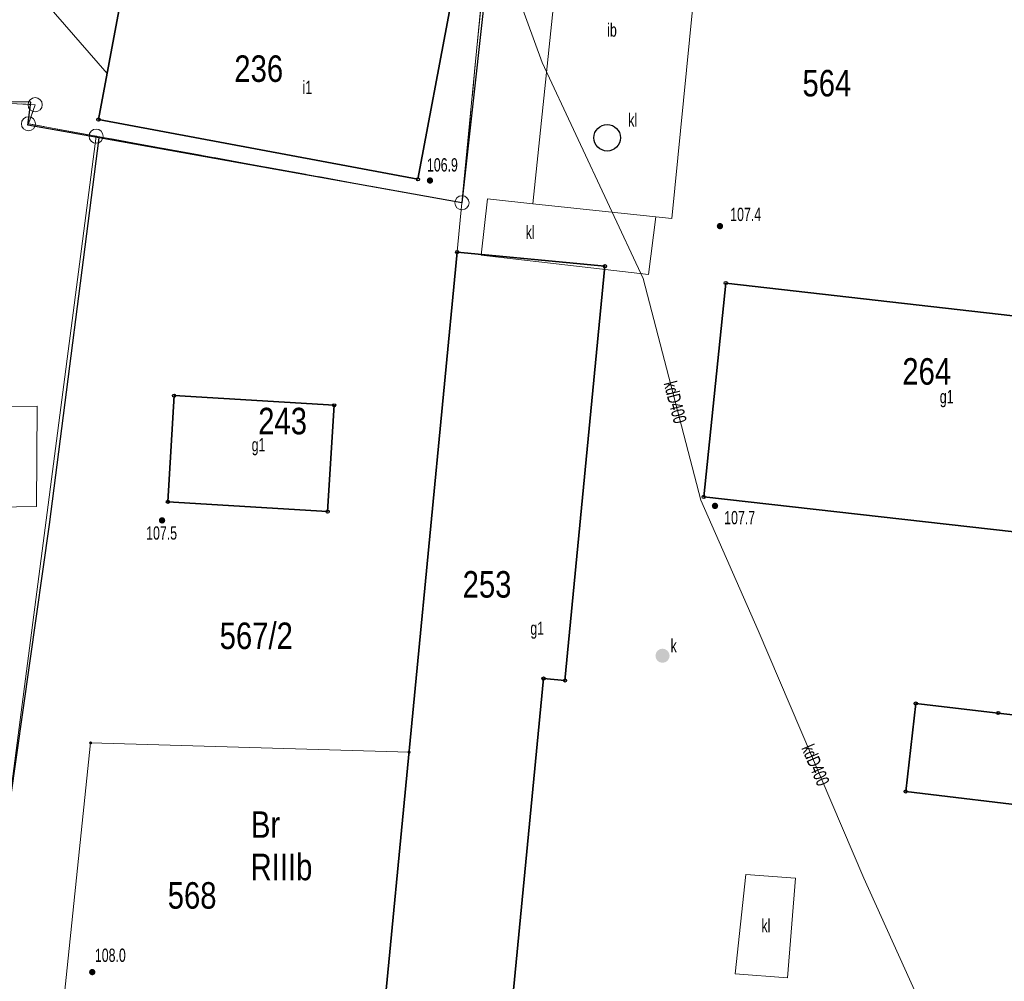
# Model space of a CAD drawing. Header units: inches. Extents: x 6497603 to 6502483, y 5925790 to 5934357.
# Tile 165 of 256: x 6501259 to 6501315, y 5926144 to 5926198. Entities that reach past the tile are written whole.
import ezdxf
from ezdxf.enums import TextEntityAlignment as Align

# ---------------------------------------------------------------- set-up
doc = ezdxf.new("R2010")
doc.units = ezdxf.units.IN
doc.header["$MEASUREMENT"] = 0
for name, pattern in [('219-1000', [0, 0]), ('egkk-1000', [3, 2.25, -0.75]), ('egug-1000', [1.5, 0.75, -0.75])]:
    doc.linetypes.add(name, pattern=pattern)
for name, color, linetype in [('202-punkt graniczny', 7, 'Continuous'), ('203-punkt graniczny', 7, 'Continuous'), ('209-oznaczenie konturu klasyfikacyjnego', 7, 'Continuous'), ('210-oznaczenie konturu użytku gruntowego', 7, 'Continuous'), ('211-numer działki ewidencyjnej', 7, 'Continuous'), ('217-kontur klasyfikacyjny', 7, 'Continuous'), ('218-kontur użytku gruntowego', 7, 'Continuous'), ('219-działka ewidencyjna', 7, 'Continuous'), ('312-budynek ewidencyjny', 7, 'Continuous'), ('312-oznaczenie budynku ewidencyjnego', 7, 'Continuous'), ('312-oznaczenie budynku ewidencyjnego-Atr117', 7, 'Continuous'), ('inna budowla', 7, 'Continuous'), ('inna budowla-Atr17', 7, 'Continuous'), ('ogrodzenie trwałe', 7, 'Continuous'), ('osadnik  szambo', 7, 'Continuous'), ('osadnik  szambo-Atr17', 7, 'Continuous'), ('pikieta naturalna', 7, 'Continuous'), ('pikieta naturalna-Atr2', 7, 'Continuous'), ('przewód kanalizacyjny', 7, 'Continuous'), ('przewód kanalizacyjny-Atr1', 7, 'Continuous'), ('przewód wodociągowy', 7, 'Continuous'), ('Punkt budynku', 7, 'Continuous'), ('zasuwa lub zawór', 7, 'Continuous'), ('zasuwa lub zawór-Atr17', 7, 'Continuous')]:
    doc.layers.add(name, color=color, linetype=linetype)
doc.styles.get("Standard").update_dxf_attribs({"font": 'arial.ttf'})
doc.linetypes.add('902-1000', pattern='A,5,0,[1,ksztalty.shx,S=1,R=0,X=0,Y=0],5', length=10)

# ---------------------------------------------------------------- blocks, each defined once
blk = doc.blocks.new('202')
at = {"color": 0, "linetype": 'Continuous', "lineweight": 0}
blk.add_circle((0, 0), 0.4, dxfattribs=at)
blk = doc.blocks.new('203')
at = {"linetype": 'Continuous', "lineweight": 0}
h = blk.add_hatch(color=0, dxfattribs=at)
edge = h.paths.add_edge_path()
edge.add_arc((0, 0), 0.09, 0, 360)
blk = doc.blocks.new('PUNKTBUD')
at = {"color": 0}
blk.add_circle((0, 0), 0.09, dxfattribs=at)
blk = doc.blocks.new('PW01')
at = {"linetype": 'Continuous', "lineweight": 13}
h = blk.add_hatch(color=0, dxfattribs=at)
edge = h.paths.add_edge_path()
edge.add_arc((0, 0), 0.18, 0, 360)
blk = doc.blocks.new('US25')
at = {"linetype": 'Continuous', "lineweight": 13}
h = blk.add_hatch(color=0, dxfattribs=at)
edge = h.paths.add_edge_path()
edge.add_arc((0, 0), 0.4, 0, 360)
blk = doc.blocks.new('SUKM')
at = {"color": 0, "linetype": 'Continuous'}
blk.add_circle((0, 0), 0.75, dxfattribs=at)

msp = doc.modelspace()

# ---------------------------------------------------------------- linework, layer by layer
at = {"layer": '217-kontur klasyfikacyjny', "color": 3, "linetype": 'egkk-1000', "lineweight": 18, "flags": 128}
for points in [[(6501286.47, 5926213.87), (6501283.95, 5926187.75)], [(6501259.8, 5926193.3), (6501241.66, 5926194.29)], [(6501259.42, 5926192.22), (6501259.8, 5926193.3)], [(6501263.25, 5926191.52), (6501259.42, 5926192.22)], [(6501283.95, 5926187.75), (6501263.25, 5926191.52)]]:
    msp.add_lwpolyline(points, dxfattribs=at)
at = {"layer": '218-kontur użytku gruntowego', "color": 3, "linetype": 'egug-1000', "lineweight": 18, "flags": 128}
for points in [[(6501286.47, 5926213.87), (6501283.95, 5926187.75)], [(6501259.8, 5926193.3), (6501241.66, 5926194.29)], [(6501259.42, 5926192.22), (6501259.8, 5926193.3)], [(6501263.25, 5926191.52), (6501259.42, 5926192.22)], [(6501283.95, 5926187.75), (6501263.25, 5926191.52)]]:
    msp.add_lwpolyline(points, dxfattribs=at)
at = {"layer": '219-działka ewidencyjna', "color": 3, "linetype": '219-1000', "lineweight": 18, "flags": 128}
for points in [[(6501286.7, 5926216.24), (6501283.95, 5926187.75)], [(6501241.66, 5926194.29), (6501259.8, 5926193.3)], [(6501259.42, 5926192.22), (6501259.8, 5926193.3)], [(6501259.42, 5926192.22), (6501263.25, 5926191.52)], [(6501257.47, 5926147.19), (6501263.25, 5926191.52)], [(6501283.95, 5926187.75), (6501263.25, 5926191.52)], [(6501283.95, 5926187.75), (6501280.96, 5926156.66)], [(6501260.93, 5926137.91), (6501262.94, 5926157.19)], [(6501262.94, 5926157.19), (6501280.96, 5926156.66)], [(6501279.04, 5926136.75), (6501280.96, 5926156.66)]]:
    msp.add_lwpolyline(points, dxfattribs=at)
at = {"layer": '312-budynek ewidencyjny', "color": 7, "linetype": 'Continuous', "lineweight": 35, "flags": 128}
for points in [[(6501263.38, 5926192.46), (6501265.14, 5926201.86)], [(6501283.24, 5926198.59), (6501281.46, 5926189.08)], [(6501281.46, 5926189.08), (6501263.38, 5926192.46)], [(6501279.04, 5926136.75), (6501283.68, 5926184.96)], [(6501283.68, 5926184.96), (6501292.04, 5926184.16)], [(6501292.04, 5926184.16), (6501289.78, 5926160.72)], [(6501297.63, 5926171.11), (6501298.88, 5926183.21)], [(6501298.88, 5926183.21), (6501322.91, 5926180.47)], [(6501267.31, 5926170.83), (6501267.66, 5926176.84)], [(6501267.66, 5926176.84), (6501276.72, 5926176.29)], [(6501276.72, 5926176.29), (6501276.35, 5926170.28)], [(6501276.35, 5926170.28), (6501267.31, 5926170.83)], [(6501315.19, 5926169.14), (6501297.63, 5926171.11)], [(6501288.57, 5926160.83), (6501285.72, 5926131.28)], [(6501289.78, 5926160.72), (6501288.57, 5926160.83)], [(6501309.06, 5926154.44), (6501309.63, 5926159.42)], [(6501309.63, 5926159.42), (6501314.3, 5926158.88)], [(6501314.3, 5926158.88), (6501325.39, 5926157.58)], [(6501324.8, 5926152.56), (6501309.06, 5926154.44)]]:
    msp.add_lwpolyline(points, dxfattribs=at)
at = {"layer": 'inna budowla', "color": 7, "linetype": 'Continuous', "lineweight": 18, "flags": 128}
for points in [[(6501289.7, 5926204.39), (6501297.48, 5926203.67), (6501295.82, 5926186.87), (6501294.93, 5926186.95), (6501287.97, 5926187.7)], [(6501256.99, 5926176.23), (6501259.92, 5926176.24), (6501259.87, 5926170.57), (6501256.45, 5926170.5), (6501256.42, 5926168.03), (6501251.55, 5926168.02), (6501251.46, 5926171.97), (6501256.92, 5926171.99)]]:
    msp.add_lwpolyline(points, close=True, dxfattribs=at)
at = {"layer": 'ogrodzenie trwałe', "color": 7, "linetype": '902-1000', "lineweight": 25, "flags": 128}
for points in [[(6501285.72, 5926203.74), (6501283.95, 5926187.75), (6501263.42, 5926191.43), (6501259.38, 5926192.15), (6501259.55, 5926193.45), (6501242.11, 5926193.62)], [(6501258.39, 5926153.85), (6501260.62, 5926169.55), (6501263.42, 5926191.43)]]:
    msp.add_lwpolyline(points, dxfattribs=at)
at = {"layer": 'osadnik  szambo', "color": 34, "linetype": 'Continuous', "lineweight": 18, "flags": 128}
for points in [[(6501294.51, 5926183.7), (6501285.03, 5926184.78), (6501285.39, 5926187.97), (6501287.97, 5926187.7), (6501294.93, 5926186.95)], [(6501300.01, 5926149.75), (6501302.83, 5926149.53), (6501302.37, 5926143.89), (6501299.42, 5926144.13)]]:
    msp.add_lwpolyline(points, close=True, dxfattribs=at)
at = {"layer": 'przewód kanalizacyjny', "color": 34, "linetype": 'Continuous', "lineweight": 18, "flags": 128}
msp.add_lwpolyline([(6501242.27, 5926242.88), (6501250.53, 5926235.12), (6501260.49, 5926225.9), (6501275.12, 5926212.53), (6501285.31, 5926204.43), (6501288.49, 5926195.68), (6501294.21, 5926183.47), (6501297.46, 5926170.93), (6501300.71, 5926163.55), (6501306.7, 5926149.54), (6501310, 5926142.23), (6501307.77, 5926119.85), (6501306.67, 5926110.32)], dxfattribs=at)
at = {"layer": 'przewód wodociągowy', "color": 5, "linetype": 'Continuous', "lineweight": 18, "flags": 128}
msp.add_lwpolyline([(6501263.87, 5926195.07), (6501260.45, 5926199), (6501252.49, 5926206)], dxfattribs=at)

# ---------------------------------------------------------------- block references
at = {"layer": '202-punkt graniczny', "color": 7, "linetype": 'Continuous', "lineweight": 18}
for p in [(6501259.8, 5926193.3), (6501259.42, 5926192.22), (6501263.25, 5926191.52), (6501283.95, 5926187.75)]:
    msp.add_blockref('202', p, dxfattribs=at)
at = {"layer": '203-punkt graniczny', "color": 3, "linetype": 'Continuous', "lineweight": 18}
for p in [(6501262.94, 5926157.19), (6501280.96, 5926156.66)]:
    msp.add_blockref('203', p, dxfattribs=at)
at = {"layer": 'osadnik  szambo', "color": 34, "linetype": 'Continuous', "lineweight": 18}
msp.add_blockref('SUKM', (6501292.17, 5926191.43), dxfattribs=at)
at = {"layer": 'pikieta naturalna', "color": 7, "linetype": 'Continuous', "lineweight": 13}
for p in [(6501282.14, 5926189.01), (6501298.55, 5926186.43), (6501298.27, 5926170.6), (6501266.98, 5926169.78), (6501263.03, 5926144.22)]:
    msp.add_blockref('PW01', p, dxfattribs=at)
at = {"layer": 'Punkt budynku', "color": 5, "linetype": 'Continuous', "lineweight": 13}
for p in [(6501263.38, 5926192.46), (6501281.46, 5926189.08), (6501283.68, 5926184.96), (6501292.04, 5926184.16), (6501298.88, 5926183.21), (6501267.66, 5926176.84), (6501276.72, 5926176.29), (6501297.63, 5926171.11), (6501267.31, 5926170.83), (6501276.35, 5926170.28), (6501288.57, 5926160.83), (6501289.78, 5926160.72), (6501309.63, 5926159.42), (6501314.3, 5926158.88), (6501309.06, 5926154.44)]:
    msp.add_blockref('PUNKTBUD', p, dxfattribs=at)
at = {"layer": 'zasuwa lub zawór', "color": 34, "linetype": 'Continuous', "lineweight": 18}
msp.add_blockref('US25', (6501295.3, 5926162.12), dxfattribs=at)

# ---------------------------------------------------------------- texts
at = {"layer": '209-oznaczenie konturu klasyfikacyjnego', "color": 3, "linetype": 'Continuous', "lineweight": 18, "width": 0.79}
msp.add_text('RIIIb', height=1.5, dxfattribs=at).set_placement((6501271.99, 5926150.92), align=Align.TOP_LEFT)
at = {"layer": '210-oznaczenie konturu użytku gruntowego', "color": 3, "linetype": 'Continuous', "lineweight": 18, "width": 0.79}
msp.add_text('Br', height=1.5, dxfattribs=at).set_placement((6501272.01, 5926151.82))
at = {"layer": '211-numer działki ewidencyjnej', "color": 3, "linetype": 'Continuous', "lineweight": 18, "width": 0.79}
for s, p in [('564', (6501303.22, 5926195.27)), ('567/2', (6501270.24, 5926164))]:
    msp.add_text(s, height=1.5, dxfattribs=at).set_placement(p, align=Align.TOP_LEFT)
msp.add_text('568', height=1.5, dxfattribs=at).set_placement((6501267.3, 5926147.81))
at = {"layer": '312-oznaczenie budynku ewidencyjnego', "color": 7, "linetype": 'Continuous', "lineweight": 18, "width": 0.79}
for s, p in [('236', (6501271.07, 5926194.59)), ('264', (6501308.87, 5926177.46)), ('243', (6501272.42, 5926174.65)), ('253', (6501283.99, 5926165.41))]:
    msp.add_text(s, height=1.5, dxfattribs=at).set_placement(p)
at = {"layer": '312-oznaczenie budynku ewidencyjnego-Atr117', "color": 7, "width": 0.667}
for s, p in [('i1', (6501275.2, 5926194.28)), ('g1', (6501311.38, 5926176.78)), ('g1', (6501272.44, 5926174.06)), ('g1', (6501288.21, 5926163.68))]:
    msp.add_text(s, height=0.75, dxfattribs=at).set_placement(p, align=Align.MIDDLE_CENTER)
at = {"layer": 'inna budowla-Atr17', "color": 7, "width": 0.667}
msp.add_text('ib', height=0.75, dxfattribs=at).set_placement((6501292.17, 5926197.15))
at = {"layer": 'osadnik  szambo-Atr17', "color": 34, "width": 0.667}
for p in [(6501293.36, 5926192.06), (6501287.56, 5926185.71), (6501300.9, 5926146.47)]:
    msp.add_text('kl', height=0.75, dxfattribs=at).set_placement(p)
at = {"layer": 'pikieta naturalna-Atr2', "color": 7, "width": 0.667}
for s, p in [('106.9', (6501281.97, 5926189.52)), ('107.4', (6501299.13, 5926186.72)), ('107.7', (6501298.79, 5926169.56)), ('107.5', (6501266.08, 5926168.69)), ('108.0', (6501263.18, 5926144.8))]:
    msp.add_text(s, height=0.75, dxfattribs=at).set_placement(p)
at = {"layer": 'przewód kanalizacyjny-Atr1', "color": 34, "width": 0.667}
for rotation, p in [(284.529, (6501295.72, 5926177.63)), (293.149, (6501303.49, 5926157.04))]:
    msp.add_text('kdD400', height=0.75, rotation=rotation, dxfattribs=at).set_placement(p, align=Align.MIDDLE_LEFT)
at = {"layer": 'zasuwa lub zawór-Atr17', "color": 34, "width": 0.667}
msp.add_text('k', height=0.75, dxfattribs=at).set_placement((6501295.76, 5926162.31))

doc.saveas('drawing.dxf')
